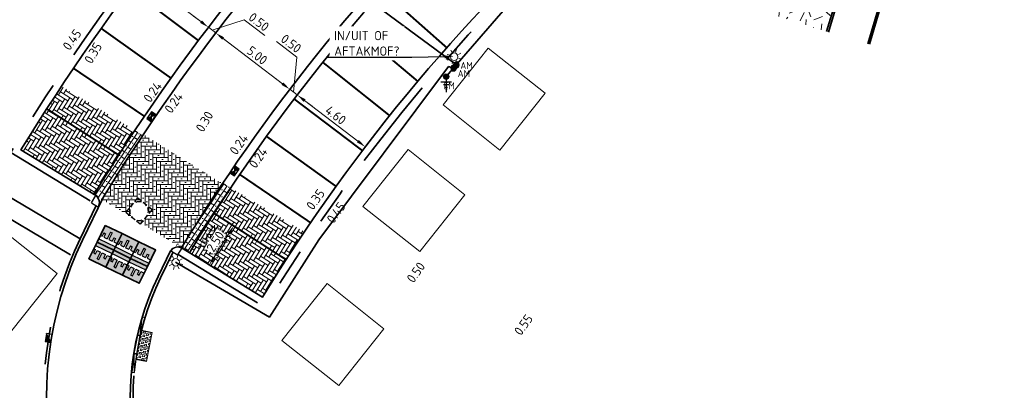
# Model space of a CAD drawing. Header units: metres. Extents: x 109063 to 109671, y 521086 to 521391.
# Tile 65 of 85: x 109265 to 109318, y 521299 to 521319. Entities that reach past the tile are written whole.
import ezdxf
from ezdxf import colors
from ezdxf.entities.mleader import LeaderData, LeaderLine
from ezdxf.enums import TextEntityAlignment as Align
from ezdxf.lldxf.tags import DXFTag
from ezdxf.math import Vec2, Vec3

# ---------------------------------------------------------------- set-up
doc = ezdxf.new("R2010")
doc.units = ezdxf.units.M
doc.header["$PDMODE"] = 2
for name, pattern in [('NLCS-HIDDEN', [4, 2, -2]), ('VH-OPSLUITBAND-SO', [10, 4, -2, 2, -2]), ('VH-TROTTOIRBAND-SO', [15, 5, -2, 2, -2, 2, -2]), ('XX-HIDDEN', [4, 2, -2])]:
    doc.linetypes.add(name, pattern=pattern)
for name, color, linetype, lineweight, true_color in [('N-WE-GR-BOOMVAK-G', 7, 'Continuous', 18, 0xcc6600), ('N-WE-OV-KABEL_AANSLUITKABEL-G', 3, 'OV-KABEL-SO', 35, 0x00ff00), ('N-WE-VH-KANTOPSLUITING_TROTTOIRBAND_400-G', 6, 'VH-TROTTOIRBAND-SO', 35, 0xff00ff), ('N-WE-VH-VERHARDING_STRAATBAKSTEEN-A', 7, 'Continuous', 18, 0xa50029)]:
    doc.layers.add(name, color=color, linetype=linetype, lineweight=lineweight, true_color=true_color)
for name, color, linetype, lineweight in [('N-WE-GR-GRAS-A-200', 62, 'Continuous', 18), ('N-WE-KL-ET_LS_OV_LICHTMAST-S', 190, 'Continuous', 25), ('N-WE-OV-AARDING-S-200', 7, 'Continuous', 25), ('N-WE-OV-HULPSTUK_MOF-S-200', 190, 'Continuous', 25), ('N-WE-OV-KABEL_GROEP4-G', 210, 'OV-KABEL-SO', 35), ('N-WE-RI-HWA_KOLK-S-200', 150, 'Continuous', 25), ('N-WE-RI-HWA_KOLK_TROTTOIRKOLK-S-200', 150, 'Continuous', 25), ('N-WE-RI-PUT-S-250', 7, 'Continuous', 25), ('N-WE-VH-DREMPEL_PREFAB_ELEMENT-S', 30, 'Continuous', 25), ('N-WE-VH-DREMPEL_PREFAB_ELEMENT_1000-S', 30, 'Continuous', 25), ('N-WE-VH-GRASBETONTEGELS-A-200', 253, 'Continuous', 18), ('N-WE-VH-KANTOPSLUITING_OPSLUITBAND_100X200-G', 150, 'VH-OPSLUITBAND-SO', 35), ('N-WE-VH-KANTOPSLUITING_TROTTOIRBAND_130 150_160_HOEKBLOK-S', 210, 'Continuous', 25), ('N-WE-VH-KANTOPSLUITING_TROTTOIRBAND_130X150-G', 210, 'VH-TROTTOIRBAND-SO', 35), ('N-WE-VH-KANTOPSLUITING_TROTTOIRBAND_VB_130 150X250_PARKEERBAND-S', 210, 'Continuous', 25), ('N-WE-VH-KANTVERHARDING_VOETPAD_WANDELPAD-G', 2, 'Continuous', 35), ('N-WE-VH-KANTVERHARDING_WEG-G', 4, 'Continuous', 35), ('N-WE-VH-MATERIAALGRENS-G', 7, 'XX-HIDDEN', 35), ('N-WE-VH-VERHARDING-G', 7, 'Continuous', 35), ('N-WE-VH-VERHARDING_STRAATBAKSTENEN_DIKFORMAAT_ZWART-A-200', 7, 'Continuous', 18), ('N-WE-VW-MARKERING_PARKEERVAK-G', 7, 'NLCS-HIDDEN', 35), ('X-XX-AL-M', 7, 'Continuous', 18), ('X-XX-AL-PEILMAAT-T25', 7, 'Continuous', 25), ('X-XX-AL-T25', 7, 'Continuous', 25)]:
    doc.layers.add(name, color=color, linetype=linetype, lineweight=lineweight)
doc.layers.get('0').freeze()
doc.styles.add('NLCS-ISO', font='NLCS-ISO.ttf')
doc.styles.add('NLCS-ISO-M200-T25', font='NLCS-ISO.ttf', dxfattribs={"height": 0.5})
doc.styles.get("Standard").update_dxf_attribs({"font": 'isocpeur.ttf'})
tags = doc.linetypes.add('OV-KABEL-SO', pattern='A,4,-1,[103,NLCS.SHX,S=0.75,R=0,X=0,Y=0],-1,4,-1.5,["0V",Standard,S=1,R=0,X=0,Y=-0.5],-3', length=14.5).pattern_tags.tags
tags[18] = DXFTag(74, 10)
doc.dimstyles.new('NLCS-M200-T25-PIJL_L2_H2', dxfattribs={"dimscale": 0.2, "dimtxt": 2.5, "dimasz": 2.5, "dimexe": 2, "dimexo": 2, "dimgap": 0.7, "dimtad": 1, "dimzin": 0, "dimdsep": 46, "dimtxsty": 'NLCS-ISO-M200-T25', "dimcen": 0, "dimdle": 2, "dimclrd": 256, "dimclre": 256, "dimclrt": 256, "dimazin": 0, "dimtfac": 1, "dimtdec": 3, "dimtofl": 0, "dimtmove": 0, "dimatfit": 3, "dimfxl": 2, "dimfxlon": 1, "dimtfillclr": 256, "dimtolj": 1, "dimtzin": 0, "dimlwd": -1, "dimlwe": -1, "dimarcsym": 0})
pattern_1 = [(56, (0, 0), (-0.17161077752, 0.11575293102), []), (146, (0.34726, 0.51483), (-0.34725879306, -0.51483233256), [0.207, -0.207]), (146, (0.002, 0.3732), (-0.34725879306, -0.51483233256), [0.207, -0.207]), (56, (0.08782, 0.3153), (-0.25741616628, 0.17362939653), [0, -0.3105, 0, 0, 0]), (56, (-0.0838, 0.43105), (-0.25741616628, 0.17362939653), [0, -0.3105, 0, 0, 0])]
pattern_2 = [(328, (0, 0), (0.27559347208, 0.063625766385), [0.8, -0.4]), (238, (0.31795, 0.50883), (0.27559347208, 0.063625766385), [0.8, -0.4])]

# ---------------------------------------------------------------- blocks, each defined once
blk = doc.blocks.new('*D154')
at = {"layer": 'Defpoints', "color": 0, "transparency": 16777216}
for p in [(109271.173, 521321.468), (109274.832, 521318.68), (109274.832, 521318.68)]:
    blk.add_point(p, dxfattribs=at)
at = {"layer": 'X-XX-AL-M', "transparency": 16777216}
for p, q in [((109271.173, 521321.468), (109271.416, 521321.786)), ((109271.571, 521321.165), (109274.435, 521318.983)), ((109274.832, 521318.68), (109275.075, 521318.998))]:
    blk.add_line(p, q, dxfattribs=at)
for points in [[(109271.622, 521321.231), (109271.521, 521321.099), (109271.173, 521321.468)], [(109274.485, 521319.049), (109274.384, 521318.917), (109274.832, 521318.68)]]:
    blk.add_solid(points, dxfattribs=at)
at = {"layer": 'X-XX-AL-M', "transparency": 16777216, "insert": (109273.239, 521320.384), "char_height": 0.5, "attachment_point": 5, "rotation": 322.6932, "style": 'NLCS-ISO-M200-T25', "bg_fill": 3, "box_fill_scale": 1.1, "bg_fill_color": 256, "bg_fill_true_color": 13158600, "bg_fill_transparency": 0}
blk.add_mtext('\\A1;4.60', dxfattribs=at)
blk = doc.blocks.new('*D155')
at = {"layer": 'Defpoints', "color": 0, "transparency": 16777216}
for p in [(109274.832, 521318.68), (109275.23, 521318.377), (109275.23, 521318.377)]:
    blk.add_point(p, dxfattribs=at)
at = {"layer": 'X-XX-AL-M', "transparency": 16777216}
for p, q in [((109274.435, 521318.983), (109274.037, 521319.286)), ((109274.832, 521318.68), (109275.075, 521318.998)), ((109275.031, 521318.529), (109276.762, 521319.075)), ((109275.23, 521318.377), (109275.472, 521318.695)), ((109276.762, 521319.075), (109277.86, 521318.238)), ((109274.832, 521318.68), (109275.23, 521318.377)), ((109275.628, 521318.074), (109276.025, 521317.771))]:
    blk.add_line(p, q, dxfattribs=at)
for points in [[(109274.485, 521319.049), (109274.384, 521318.917), (109274.832, 521318.68)], [(109275.678, 521318.14), (109275.577, 521318.008), (109275.23, 521318.377)]]:
    blk.add_solid(points, dxfattribs=at)
at = {"layer": 'X-XX-AL-M', "transparency": 16777216, "insert": (109277.547, 521318.967), "char_height": 0.5, "attachment_point": 5, "rotation": 322.6932, "style": 'NLCS-ISO-M200-T25', "bg_fill": 3, "box_fill_scale": 1.1, "bg_fill_color": 256, "bg_fill_true_color": 13158600, "bg_fill_transparency": 0}
blk.add_mtext('\\A1;0.50', dxfattribs=at)
blk = doc.blocks.new('*D156')
at = {"layer": 'Defpoints', "color": 0, "transparency": 16777216}
for p in [(109275.23, 521318.377), (109279.207, 521315.347), (109279.207, 521315.347)]:
    blk.add_point(p, dxfattribs=at)
at = {"layer": 'X-XX-AL-M', "transparency": 16777216}
for p, q in [((109275.23, 521318.377), (109275.472, 521318.695)), ((109275.628, 521318.074), (109278.809, 521315.65)), ((109279.207, 521315.347), (109279.449, 521315.665))]:
    blk.add_line(p, q, dxfattribs=at)
for points in [[(109275.678, 521318.14), (109275.577, 521318.008), (109275.23, 521318.377)], [(109278.86, 521315.716), (109278.759, 521315.583), (109279.207, 521315.347)]]:
    blk.add_solid(points, dxfattribs=at)
at = {"layer": 'X-XX-AL-M', "transparency": 16777216, "insert": (109277.455, 521317.172), "char_height": 0.5, "attachment_point": 5, "rotation": 322.6932, "style": 'NLCS-ISO-M200-T25', "bg_fill": 3, "box_fill_scale": 1.1, "bg_fill_color": 256, "bg_fill_true_color": 13158600, "bg_fill_transparency": 0}
blk.add_mtext('\\A1;5.00', dxfattribs=at)
blk = doc.blocks.new('*D157')
at = {"layer": 'Defpoints', "color": 0, "transparency": 16777216}
for p in [(109279.207, 521315.347), (109279.605, 521315.044), (109279.605, 521315.044)]:
    blk.add_point(p, dxfattribs=at)
at = {"layer": 'X-XX-AL-M', "transparency": 16777216}
for p, q in [((109279.588, 521317.079), (109278.491, 521317.915)), ((109279.406, 521315.195), (109279.588, 521317.079)), ((109278.809, 521315.65), (109278.412, 521315.953)), ((109279.207, 521315.347), (109278.965, 521315.029)), ((109279.207, 521315.347), (109279.605, 521315.044)), ((109279.605, 521315.044), (109279.362, 521314.725)), ((109280.002, 521314.741), (109280.4, 521314.438))]:
    blk.add_line(p, q, dxfattribs=at)
for points in [[(109278.86, 521315.716), (109278.759, 521315.583), (109279.207, 521315.347)], [(109280.053, 521314.807), (109279.952, 521314.674), (109279.605, 521315.044)]]:
    blk.add_solid(points, dxfattribs=at)
at = {"layer": 'X-XX-AL-M', "transparency": 16777216, "insert": (109279.276, 521317.807), "char_height": 0.5, "attachment_point": 5, "rotation": 322.6932, "style": 'NLCS-ISO-M200-T25', "bg_fill": 3, "box_fill_scale": 1.1, "bg_fill_color": 256, "bg_fill_true_color": 13158600, "bg_fill_transparency": 0}
blk.add_mtext('\\A1;0.50', dxfattribs=at)
blk = doc.blocks.new('*D158')
at = {"layer": 'Defpoints', "color": 0, "transparency": 16777216}
for p in [(109279.605, 521315.044), (109283.263, 521312.256), (109283.263, 521312.256)]:
    blk.add_point(p, dxfattribs=at)
at = {"layer": 'X-XX-AL-M', "transparency": 16777216}
for p, q in [((109279.605, 521315.044), (109279.847, 521315.362)), ((109280.002, 521314.741), (109282.866, 521312.559)), ((109283.263, 521312.256), (109283.506, 521312.574))]:
    blk.add_line(p, q, dxfattribs=at)
for points in [[(109280.053, 521314.807), (109279.952, 521314.674), (109279.605, 521315.044)], [(109282.916, 521312.625), (109282.815, 521312.492), (109283.263, 521312.256)]]:
    blk.add_solid(points, dxfattribs=at)
at = {"layer": 'X-XX-AL-M', "transparency": 16777216, "insert": (109281.67, 521313.96), "char_height": 0.5, "attachment_point": 5, "rotation": 322.6933, "style": 'NLCS-ISO-M200-T25', "bg_fill": 3, "box_fill_scale": 1.1, "bg_fill_color": 256, "bg_fill_true_color": 13158600, "bg_fill_transparency": 0}
blk.add_mtext('\\A1;4.60', dxfattribs=at)
blk = doc.blocks.new('*D159')
at = {"layer": 'Defpoints', "color": 0, "transparency": 16777216}
for p in [(109275.141, 521308.685), (109276.202, 521308.019), (109273.812, 521306.568)]:
    blk.add_point(p, dxfattribs=at)
at = {"layer": 'X-XX-AL-M', "transparency": 16777216}
for p, q in [((109275.863, 521308.232), (109276.541, 521307.807)), ((109275.139, 521306.325), (109275.936, 521307.596)), ((109274.534, 521306.115), (109275.212, 521305.689))]:
    blk.add_line(p, q, dxfattribs=at)
for points in [[(109275.866, 521307.64), (109276.007, 521307.552), (109276.202, 521308.019)], [(109275.068, 521306.37), (109275.209, 521306.281), (109274.873, 521305.902)]]:
    blk.add_solid(points, dxfattribs=at)
at = {"layer": 'X-XX-AL-M', "transparency": 16777216, "insert": (109275.207, 521307.168), "char_height": 0.5, "attachment_point": 5, "rotation": 57.8877, "style": 'NLCS-ISO-M200-T25', "bg_fill": 3, "box_fill_scale": 1.1, "bg_fill_color": 256, "bg_fill_true_color": 13158600, "bg_fill_transparency": 0}
blk.add_mtext('\\A1;2.50', dxfattribs=at)
blk = doc.blocks.new('SRI-KOLK_TROTTOIR-SO')
blk.add_hatch(color=256).paths.add_polyline_path([(1.125, 1.5), (-1.125, 1.5), (-1.125, 0)])
blk.add_line((-1.125, 0), (1.125, 1.5))
at = {"flags": 128}
blk.add_lwpolyline([(-1.125, 0), (1.125, 0), (1.125, 1.5), (-1.125, 1.5)], close=True, dxfattribs=at)
blk = doc.blocks.new('SKL-ET_OV_LICHTMAST-SO')
at = {"color": 0, "linetype": 'ByBlock', "lineweight": 18}
for points in [[(-1.25, 0), (-2, 0)], [(-1.41, 1.41), (-0.88, 0.88)], [(0, 2), (0, 1.25)], [(0.88, 0.88), (1.41, 1.41)], [(2, 0), (1.25, 0)], [(-1.41, -1.41), (-0.88, -0.88)], [(0, -1.25), (0, -2)], [(0.88, -0.88), (1.41, -1.41)]]:
    blk.add_lwpolyline(points, dxfattribs=at)
blk.add_circle((0, 0), 1, dxfattribs=at)
blk = doc.blocks.new('N-SVH-VB_150X170')
at = {"layer": 'N-WE-VH-KANTOPSLUITING_TROTTOIRBAND_VB_130 150X250_PARKEERBAND-S'}
blk.add_lwpolyline([(0.5, 0.15), (-0.5, 0.15), (-0.5, 0), (0.5, 0)], close=True, dxfattribs=at)
blk = doc.blocks.new('*U362')
at = {"layer": 'N-WE-VH-GRASBETONTEGELS-A-200', "true_color": 0x66cc00}
h = blk.add_hatch(dxfattribs=at)
h.set_pattern_fill('BOX', color=72, scale=0.015)
h.paths.add_polyline_path([(-0.9, -0.15), (-1.3, -0.15), (-1.3, -0.75), (-0.9, -0.75)])
h = blk.add_hatch(dxfattribs=at)
h.set_pattern_fill('BOX', color=72, scale=0.015)
h.paths.add_polyline_path([(-0.5, -0.15), (-0.9, -0.15), (-0.9, -0.75), (-0.5, -0.75)])
h = blk.add_hatch(dxfattribs=at)
h.set_pattern_fill('BOX', color=72, scale=0.015)
h.paths.add_polyline_path([(-0.1, -0.15), (-0.5, -0.15), (-0.5, -0.75), (-0.1, -0.75)])
h = blk.add_hatch(dxfattribs=at)
h.set_pattern_fill('BOX', color=72, scale=0.015)
h.paths.add_polyline_path([(0.3, -0.15), (-0.1, -0.15), (-0.1, -0.75), (0.3, -0.75)])
at = {"layer": 'N-WE-VH-VERHARDING-G', "lineweight": 18}
blk.add_lwpolyline([(-1.3, -0.75), (0.3, -0.75), (0.3, -0.15), (-1.3, -0.15)], close=True, dxfattribs=at)
at = {"layer": 'N-WE-VH-KANTOPSLUITING_TROTTOIRBAND_VB_130 150X250_PARKEERBAND-S'}
blk.add_blockref('N-SVH-VB_150X170', (-0.5, -0.15), dxfattribs=at)
blk = doc.blocks.new('*U276')
blk.add_lwpolyline([(-1, -0.15), (0, -0.15), (0, 0), (-1, 0)], close=True)
blk.add_lwpolyline([(-1, -0.15), (0, 0)])
blk = doc.blocks.new('SRI-PUT_OPHOOGTEBRENGEN-SO')
for p, q in [((-2, -0.5), (-2, 0.5)), ((-0.5, 2), (0.5, 2)), ((2, -0.5), (2, 0.5)), ((-0.5, -2), (0.5, -2))]:
    blk.add_line(p, q)
for points in [[(-1, 2), (-2, 2), (-2, 1)], [(1, 2), (2, 2), (2, 1)], [(-1, -2), (-2, -2), (-2, -1)], [(1, -2), (2, -2), (2, -1)]]:
    blk.add_lwpolyline(points)
for start, end in [(165.5225, 194.4775), (120, 150), (75.5225, 104.4775), (30, 60), (345.5225, 14.4775), (210, 240), (255.5225, 284.4775), (300, 330)]:
    blk.add_arc((0, 0), 2, start, end)
blk = doc.blocks.new('SRI-KOLK_STRAAT-SO')
h = blk.add_hatch(color=256)
h.dxf.hatch_style = 1
h.paths.add_polyline_path([(-1.125, 1.5), (-1.125, 0), (0, 0.75)])
h.paths.add_polyline_path([(1.125, 1.5), (0, 0.75), (1.125, 0)])
for p, q in [((-1.125, 0), (1.125, 1.5)), ((1.125, 0), (-1.125, 1.5))]:
    blk.add_line(p, q)
blk.add_lwpolyline([(-1.125, 0), (1.125, 0), (1.125, 1.5), (-1.125, 1.5)], close=True)
blk = doc.blocks.new('SVH-TROTTOIRBAND HOEKBLOK_130 150X160_R450_H90UITW_VB-MM')
at = {"linetype": 'Continuous'}
for q in [(450, 450), (0, 0)]:
    blk.add_line((0, 450), q, dxfattribs=at)
for radius in [450, 430]:
    blk.add_arc((0, 450), radius, 270, 0, dxfattribs=at)
blk = doc.blocks.new('N-SVH-DREMPEL_PREFAB_1000X1200')
h = blk.add_hatch(color=254)
h.dxf.hatch_style = 1
h.paths.add_polyline_path([(0, 1), (0, 0.8), (1, 0.8), (1, 1)])
h.paths.add_polyline_path([(0, 0.6), (0, 0), (1, 0), (1, 0.6), (0.9, 0.6), (0.9, 0.4), (0.8, 0.4), (0.8, 0.6), (0.6, 0.6), (0.6, 0.2), (0.5, 0.2), (0.5, 0.6), (0.3, 0.6), (0.3, 0.4), (0.2, 0.4), (0.2, 0.6)])
for p, q in [((1, 1), (0, 1)), ((0, 0), (0, 1)), ((1, 0.8), (0, 0.8)), ((0, 0.2), (0, 0.6)), ((0.2, 0.6), (0, 0.6)), ((0.2, 0.4), (0.2, 0.6)), ((0.3, 0.4), (0.3, 0.6)), ((0.5, 0.6), (0.3, 0.6)), ((0.5, 0.2), (0.5, 0.6)), ((0.6, 0.2), (0.6, 0.6)), ((0.8, 0.6), (0.6, 0.6)), ((0.8, 0.4), (0.8, 0.6)), ((1, 0.6), (0.9, 0.6)), ((0.9, 0.4), (0.9, 0.6)), ((1, 0), (1, 1)), ((1, 0), (0, 0)), ((0.3, 0.4), (0.2, 0.4)), ((0.6, 0.2), (0.5, 0.2)), ((0.9, 0.4), (0.8, 0.4))]:
    blk.add_line(p, q)
blk = doc.blocks.new('*U472')
at = {"layer": 'N-WE-VH-MATERIAALGRENS-G'}
blk.add_lwpolyline([(0, -1), (1, -1), (1, 0), (0, 0)], close=True, dxfattribs=at)
at = {"layer": 'N-WE-VH-DREMPEL_PREFAB_ELEMENT-S'}
blk.add_blockref('N-SVH-DREMPEL_PREFAB_1000X1200', (0, -1), dxfattribs=at)
blk = doc.blocks.new('*U473')
at = {"layer": 'N-WE-VH-MATERIAALGRENS-G'}
blk.add_lwpolyline([(0, 1), (1, 1), (1, 0), (0, 0)], close=True, dxfattribs=at)
at = {"layer": 'N-WE-VH-DREMPEL_PREFAB_ELEMENT-S', "xscale": -1, "rotation": 180}
blk.add_blockref('N-SVH-DREMPEL_PREFAB_1000X1200', (0, 1), dxfattribs=at)
blk = doc.blocks.new('SOV-HULP_MOF_AFTAKMOF-SO')
h = blk.add_hatch(color=256)
h.dxf.hatch_style = 1
edge = h.paths.add_edge_path()
edge.add_arc((0, 0), 1, 180, 360)
edge.add_arc((0, 0), 1, 0, 180)
at = {"flags": 128}
blk.add_lwpolyline([(-1, 0, 1), (1, 0, 1)], format="xyb", close=True, dxfattribs=at)
at = {"style": 'NLCS-ISO'}
blk.add_attdef('AM', text='', height=2.5, dxfattribs=at).set_placement((0, 3), align=Align.MIDDLE)
at = {"style": 'NLCS-ISO', "flags": 1}
for tag, p in [('OMSCHRIJVING_LEGENDA', (0, -8.43)), ('LOCATIE', (0, -12.22)), ('MASTNUMMER', (0, -16)), ('VAN', (0, -19.78)), ('NAAR', (0, -23.57)), ('AFTAKKING', (0, -27.35)), ('VOEDINGSPUNT', (0, -31.14)), ('GROEPSNUMMER', (0, -34.92)), ('POSITIE_X', (0, -38.71)), ('POSITIE_Y', (0, -42.49)), ('OVERIGE_OPMERKING(EN)_2', (0, -50.06))]:
    blk.add_attdef(tag, p, '', height=1.8, dxfattribs=at)
at = {"style": 'NLCS-ISO'}
blk.add_attdef('OVERIGE_OPMERKING(EN)_1', (0, -46.28), '', height=1.8, dxfattribs=at)
blk = doc.blocks.new('SOV-HULP_MOF_EINDMOF-SO')
h = blk.add_hatch(color=256)
h.dxf.hatch_style = 1
edge = h.paths.add_edge_path()
edge.add_arc((0, 0), 1, 180, 360)
edge.add_arc((0, 0), 1, 0, 180)
at = {"style": 'NLCS-ISO'}
blk.add_attdef('SOORT_MOF', text='', height=2.5, dxfattribs=at).set_placement((0, 3), align=Align.MIDDLE)
at = {"style": 'NLCS-ISO', "flags": 1}
for tag, p in [('OMSCHRIJVING_LEGENDA', (0, -8.43)), ('LOCATIE', (0, -12.22)), ('MASTNUMMER', (0, -16)), ('VAN', (0, -19.78)), ('NAAR', (0, -23.57)), ('AFTAKKING', (0, -27.35)), ('VOEDINGSPUNT', (0, -31.14)), ('GROEPSNUMMER', (0, -34.92)), ('POSITIE_X', (0, -38.71)), ('POSITIE_Y', (0, -42.49)), ('OVERIGE_OPMERKING(EN)_2', (0, -50.06))]:
    blk.add_attdef(tag, p, '', height=1.8, dxfattribs=at)
at = {"style": 'NLCS-ISO'}
blk.add_attdef('OVERIGE_OPMERKING(EN)_1', (0, -46.28), '', height=1.8, dxfattribs=at)
blk = doc.blocks.new('SOV-AARDING-SO')
for p, q in [((-0.92, 0.15), (-0.15, 0.92)), ((-0.88, -0.34), (0.34, 0.88)), ((-0.66, -0.66), (0.66, 0.66)), ((-0.34, -0.88), (0.88, 0.34)), ((-1.88, -1.88), (1.87, -1.88)), ((-0.94, -2.81), (0.94, -2.81)), ((0, -0.94), (0, -5.62)), ((0.15, -0.92), (0.92, -0.15)), ((-0.47, -3.75), (0.47, -3.75))]:
    blk.add_line(p, q)
blk.add_circle((0, 0), 0.938)

msp = doc.modelspace()

# ---------------------------------------------------------------- hatches: boundary and pattern name
at = {"layer": 'N-WE-GR-GRAS-A-200', "transparency": 33554687}
h = msp.add_hatch(dxfattribs=at)
h.set_pattern_fill('AGR-GRAS_02', color=256, scale=0.2, angle=20.835, pattern_type=2)
h.set_pattern_definition([(20.83497584, (0, 0), (1.15786235, 2.580572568), [0.5, -1.5]), (20.83497584, (0.6013, 1.5128), (1.15786235, 2.580572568), [0.5, -1.5]), (110.83497584, (-0.062, 0.7254), (-2.580572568, 1.15786235), [0.5, -1.5]), (110.83497584, (0.4367, 1.6641), (-2.580572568, 1.15786235), [0.5, -1.5]), (65.83497584, (-0.1241, 1.4507), (-0.711355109, 1.869217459), [0.5, -2.328427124]), (155.83497584, (1.028, 0.3912), (-1.869217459, -0.711355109), [0.5, -2.328427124]), (47.40002704, (0.2539, 0.7386), (1.8692174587, 0.7113551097), [0.5, -3.972135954]), (47.40002704, (0.7394, 1.9933), (1.8692174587, 0.7113551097), [0.5, -3.972135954]), (84.26992466, (1.30845, 0.49795), (-0.7113551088, 1.869217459), [0.5, -3.972135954]), (84.26992466, (0.1472, 1.019), (-0.7113551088, 1.869217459), [0.5, -3.972135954]), (84.26992466, (0.9793, 0.8007), (-0.7113551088, 1.869217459), [0.5, -3.972135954]), (137.40002704, (-0.39125, 1.0281), (-0.7113551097, 1.8692174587), [0.5, -3.972135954]), (174.26992466, (0.2671, 0.42265), (-1.869217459, -0.7113551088), [0.5, -3.972135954])])
edge = h.paths.add_edge_path()
edge.add_arc((109300.051, 521319.794), 3.08, 47.5122, 80.838)
edge.add_line((109300.542, 521322.835), (109301.736, 521320.465))
edge.add_line((109301.736, 521320.465), (109308.043, 521318.45))
edge.add_line((109308.043, 521318.45), (109308.789, 521320.964))
edge.add_line((109308.789, 521320.964), (109306.055, 521324.061))
edge.add_line((109306.055, 521324.061), (109302.05, 521324.944))
edge.add_arc((109303.643, 521332.171), 7.4, 221.8355, 257.5695, ccw=False)
edge.add_line((109298.129, 521327.235), (109294.854, 521331.339))
edge.add_line((109294.854, 521331.339), (109294.593, 521330.86))
edge.add_line((109294.593, 521330.86), (109299.052, 521325.79))
edge.add_line((109299.052, 521325.79), (109300.018, 521323.874))
edge.add_arc((109300.051, 521319.794), 4.08, 46.9866, 90.4667, ccw=False)
edge.add_arc((109303.746, 521323.623), 1.244, 222.8661, 247.7018)
edge.add_line((109303.274, 521322.473), (109308.567, 521320.902))
edge.add_line((109308.567, 521320.902), (109308.299, 521319.938))
edge.add_line((109308.299, 521319.938), (109302.949, 521321.526))
edge.add_arc((109303.746, 521323.623), 2.244, 223.9815, 249.1762, ccw=False)
at = {"layer": 'N-WE-VH-VERHARDING_STRAATBAKSTEEN-A'}
h = msp.add_hatch(dxfattribs=at)
h.set_pattern_fill('AVH-SBS_DIKFORMAAT_HALFST-SO', color=256, scale=0.3, angle=56, pattern_type=2)
h.set_pattern_definition(pattern_1)
h.paths.add_polyline_path([(109268.69, 521309.693), (109269.117, 521309.433, -0.009753), (109271.318, 521312.887), (109270.889, 521313.144, 0.009698)])
h = msp.add_hatch(dxfattribs=at)
h.set_pattern_fill('AVH-SBS_DIKFORMAAT_KEPER', color=256, scale=3, angle=90, pattern_type=2)
h.set_pattern_definition([(90, (109286.12591, 521173.81804), (-0.207, 0.207), [0.828, -0.414]), (0, (109285.50491, 521173.81804), (-0.207, 0.207), [0.828, -0.414]), (90, (109286.02241, 521174.33554), (-0.207, 0.207), [0, -1.242]), (90, (109285.81541, 521173.92154), (-0.207, 0.207), [0, -1.242])])
h.paths.add_polyline_path([(109275.309, 521306.248), (109276.08, 521307.476), (109275.063, 521308.114), (109274.292, 521306.886)])
edge = h.paths.add_edge_path()
edge.add_arc((109333.54, 521271.164), 74.916, 146.12046, 149.28873)
edge.add_line((109269.131, 521309.424), (109273.385, 521306.828))
edge.add_arc((109358.747, 521254.738), 100, 146.26747, 148.60752, ccw=False)
edge.add_line((109275.583, 521310.27), (109271.344, 521312.925))
edge = h.paths.add_edge_path(flags=16)
edge.add_arc((109271.109, 521308.804), 0.5, 0, 180)
edge.add_arc((109271.109, 521308.804), 0.5, 180, 360)
h = msp.add_hatch(dxfattribs=at)
h.set_pattern_fill('AVH-SBS_DIKFORMAAT_HALFST-SO', color=256, scale=0.3, angle=56, pattern_type=2)
h.set_pattern_definition(pattern_1)
h.paths.add_polyline_path([(109276.039, 521310.052), (109275.61, 521310.31, 0.010331), (109273.385, 521306.828), (109273.812, 521306.568, -0.010392)])
h.paths.add_polyline_path([(109275.309, 521306.248), (109276.08, 521307.476), (109275.063, 521308.114), (109274.292, 521306.886)], flags=9)
at = {"layer": 'N-WE-VH-VERHARDING_STRAATBAKSTENEN_DIKFORMAAT_ZWART-A-200'}
h = msp.add_hatch(dxfattribs=at)
h.set_pattern_fill('AVH-SBS_LINGEFORMAAT_ELLEBOOG-SO', color=256, scale=2.5, angle=328, pattern_type=2)
h.set_pattern_definition(pattern_2)
h.paths.add_polyline_path([(109270.018, 521311.812, -0.003773), (109270.889, 521313.144), (109266.941, 521315.514, 0.003292), (109266.149, 521314.3)])
h = msp.add_hatch(dxfattribs=at)
h.set_pattern_fill('AVH-SBS_LINGEFORMAAT_ELLEBOOG-SO', color=256, scale=2.5, angle=328, pattern_type=2)
h.set_pattern_definition(pattern_2)
h.paths.add_polyline_path([(109270.018, 521311.812), (109266.149, 521314.3, 0.005924), (109264.764, 521312.089), (109268.69, 521309.693, -0.005924)])
h = msp.add_hatch(dxfattribs=at)
h.set_pattern_fill('AVH-SBS_LINGEFORMAAT_ELLEBOOG-SO', color=256, scale=2.5, angle=328, pattern_type=2)
h.set_pattern_definition(pattern_2)
h.paths.add_polyline_path([(109279.006, 521306.191, -0.004702), (109279.988, 521307.682), (109276.039, 521310.052, 0.00411), (109275.141, 521308.685)])
h.paths.add_polyline_path([(109275.309, 521306.248), (109276.08, 521307.476), (109275.063, 521308.114), (109274.292, 521306.886)], flags=9)
h = msp.add_hatch(dxfattribs=at)
h.set_pattern_fill('AVH-SBS_LINGEFORMAAT_ELLEBOOG-SO', color=256, scale=2.5, angle=328, pattern_type=2)
h.set_pattern_definition(pattern_2)
h.paths.add_polyline_path([(109275.141, 521308.685, 0.006281), (109273.812, 521306.568), (109277.739, 521304.172, -0.006281), (109279.006, 521306.191)])
h.paths.add_polyline_path([(109275.309, 521306.248), (109276.08, 521307.476), (109275.063, 521308.114), (109274.292, 521306.886)], flags=24)

# ---------------------------------------------------------------- linework, layer by layer
at = {"layer": 'N-WE-GR-BOOMVAK-G'}
for points in [[(109289.864, 521317.564), (109292.915, 521315.135), (109290.487, 521312.084), (109287.435, 521314.513)], [(109263.659, 521307.873), (109266.71, 521305.444), (109264.282, 521302.392), (109261.23, 521304.821)], [(109281.214, 521304.907), (109284.265, 521302.478), (109281.837, 521299.427), (109278.785, 521301.855)]]:
    msp.add_lwpolyline(points, close=True, dxfattribs=at)
at = {"layer": 'N-WE-OV-KABEL_GROEP4-G', "flags": 128}
msp.add_lwpolyline([(109330.675, 521257.834), (109330.305, 521259.482), (109327.144, 521258.771), (109316.678, 521260.131), (109324.353, 521285.628), (109319.926, 521286.989), (109321.477, 521292.035), (109322.456, 521295.535), (109323.108, 521298.572), (109323.781, 521302.939), (109324.186, 521308.047), (109324.169, 521313.48), (109323.879, 521317.34), (109323.848, 521323.926), (109320.828, 521334.018), (109318.309, 521339.87), (109307.691, 521333.675), (109296.811, 521325.497), (109290.904, 521319.833), (109287.608, 521316.03)], dxfattribs=at)
at = {"layer": 'N-WE-VH-KANTOPSLUITING_OPSLUITBAND_100X200-G', "flags": 128}
for points in [[(109308.043, 521318.45), (109308.904, 521321.349, 0.435326), (109307.491, 521323.745), (109302.258, 521324.898, -0.172354), (109297.715, 521327.736), (109294.854, 521331.339)], [(109310.344, 521317.767), (109311.333, 521321.099, -0.393411), (109313.681, 521322.483), (109316.282, 521321.909, 0.101265), (109319.49, 521321.861), (109324.464, 521322.801), (109329.623, 521323.775)]]:
    msp.add_lwpolyline(points, format="xyb", dxfattribs=at)
at = {"layer": 'N-WE-VH-KANTOPSLUITING_TROTTOIRBAND_130X150-G', "flags": 128}
msp.add_lwpolyline([(109268.806, 521309.096), (109267.943, 521307.309, 0.146146), (109266.153, 521296.206, 0.181918), (109272.671, 521283.995), (109275.455, 521281.551, -0.440431), (109275.541, 521277.346), (109274.5, 521276.354, -0.062083), (109268.567, 521271.959)], format="xyb", dxfattribs=at)
msp.add_lwpolyline([(109273.113, 521306.976), (109273.111, 521306.971)], dxfattribs=at)
at = {"layer": 'N-WE-VH-KANTOPSLUITING_TROTTOIRBAND_400-G'}
msp.add_lwpolyline([(109314.994, 521350.958), (109312.66, 521355.436, 0.009631), (109304.087, 521350.772, 0.127958), (109264.215, 521311.956), (109268.572, 521309.297)], format="xyb", dxfattribs=at)
at = {"layer": 'N-WE-VH-KANTOPSLUITING_TROTTOIRBAND_400-G', "flags": 128}
msp.add_lwpolyline([(109273.204, 521306.47), (109277.873, 521303.621, -0.077649), (109296.638, 521325.961), (109293.302, 521329.754)], format="xyb", dxfattribs=at)
at = {"layer": 'N-WE-VH-KANTOPSLUITING_TROTTOIRBAND_400-G'}
msp.add_lwpolyline([(109268.937, 521309.074), (109268.956, 521309.062)], dxfattribs=at)
at = {"layer": 'N-WE-VH-KANTVERHARDING_VOETPAD_WANDELPAD-G', "flags": 128}
for points in [[(109267.943, 521307.309), (109262.917, 521310.287, 0.132994), (109242.769, 521315.875, 0.559625), (109228.362, 521292.716), (109236.901, 521275.649, 0.251029), (109244.967, 521269.099, -0.176402), (109253.277, 521264.126, -0.176402)], [(109267.433, 521306.449), (109262.407, 521309.427, 0.132994), (109242.762, 521314.875, 0.559625), (109229.256, 521293.164), (109237.811, 521276.066, 0.251899), (109245.156, 521270.081, -0.179801), (109254.178, 521264.6)]]:
    msp.add_lwpolyline(points, format="xyb", dxfattribs=at)
at = {"layer": 'N-WE-VH-KANTVERHARDING_WEG-G'}
msp.add_line((109269.204, 521309.574), (109268.078, 521307.244), dxfattribs=at)
for points in [[(109314.644, 521350.765), (109312.49, 521354.896, 0.009236), (109304.285, 521350.425, 0.127038), (109264.764, 521312.089), (109268.781, 521309.638)], [(109268.69, 521309.693, -0.127038), (109306.56, 521346.427, -0.009236), (109314.616, 521350.817, -0.009236)]]:
    msp.add_lwpolyline(points, format="xyb", dxfattribs=at)
at = {"layer": 'N-WE-VH-KANTVERHARDING_WEG-G', "flags": 128}
for points in [[(109308.139, 521318.421), (109308.999, 521321.32, 0.435326), (109307.513, 521323.842), (109302.314, 521324.988, -0.172354), (109297.771, 521327.826), (109294.932, 521331.401)], [(109273.385, 521306.828), (109277.739, 521304.172, -0.07552), (109296.073, 521325.998), (109293.002, 521329.49)], [(109273.812, 521306.568, -0.07552), (109293.035, 521329.452, -0.07552)], [(109310.248, 521317.795), (109311.237, 521321.127, -0.393411), (109313.702, 521322.58), (109316.284, 521322.011, 0.101265), (109319.491, 521321.963), (109324.446, 521322.899), (109329.605, 521323.874)]]:
    msp.add_lwpolyline(points, format="xyb", dxfattribs=at)
at = {"layer": 'N-WE-VH-KANTVERHARDING_WEG-G'}
for centre, radius, start, end in [((109358.747, 521254.738), 105, 119.64768, 148.51686), ((109358.747, 521254.738), 100, 119.64768, 148.60752), ((109285.636, 521298.761), 19.5, 154.2136, 228.714)]:
    msp.add_arc(centre, radius, start, end, dxfattribs=at)
at = {"layer": 'N-WE-VW-MARKERING_PARKEERVAK-G', "ltscale": 0.5, "const_width": 0.1}
for points in [[(109274.296, 521317.97), (109270.614, 521320.727)], [(109287.638, 521317.583), (109284.191, 521320.63)], [(109286.082, 521315.777), (109282.559, 521318.736)], [(109272.821, 521315.951), (109269.075, 521318.62)], [(109284.571, 521313.932), (109280.976, 521316.802)], [(109271.395, 521313.898), (109267.586, 521316.477)], [(109283.107, 521312.05), (109279.441, 521314.828)], [(109270.018, 521311.812), (109266.149, 521314.3)], [(109281.691, 521310.132), (109277.956, 521312.817)], [(109280.324, 521308.178), (109276.523, 521310.769)], [(109279.006, 521306.191), (109275.141, 521308.685)]]:
    msp.add_lwpolyline(points, dxfattribs=at)

# ---------------------------------------------------------------- block references
at = {"layer": 'N-WE-KL-ET_LS_OV_LICHTMAST-S', "xscale": 0.2, "yscale": 0.2, "zscale": 0.2, "rotation": 27.7805159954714}
msp.add_blockref('SKL-ET_OV_LICHTMAST-SO', (109288.038, 521317.1), dxfattribs=at)
at = {"layer": 'N-WE-OV-AARDING-S-200', "xscale": 0.15, "yscale": 0.15, "zscale": 0.2}
msp.add_blockref('SOV-AARDING-SO', (109287.608, 521316.03), dxfattribs=at)
at = {"layer": 'N-WE-OV-HULPSTUK_MOF-S-200'}
ref = msp.add_blockref('SOV-HULP_MOF_AFTAKMOF-SO', (109288.005, 521316.487), dxfattribs=dict(at, xscale=0.15, yscale=0.15, zscale=0.2))
ref.add_attrib('AM', 'AM', dxfattribs={"layer": '0', "height": 0.375, "style": 'NLCS-ISO'}).set_placement((109288.556, 521316.193), align=Align.MIDDLE)
ref = msp.add_blockref('SOV-HULP_MOF_AFTAKMOF-SO', (109288.155, 521316.66), dxfattribs=dict(at, xscale=0.15, yscale=0.15, zscale=0.2))
ref.add_attrib('AM', 'AM', dxfattribs={"layer": '0', "height": 0.375, "style": 'NLCS-ISO'}).set_placement((109288.702, 521316.625), align=Align.MIDDLE)
ref = msp.add_blockref('SOV-HULP_MOF_EINDMOF-SO', (109287.608, 521316.03), dxfattribs=dict(at, xscale=0.15, yscale=0.15, zscale=0.2))
ref.add_attrib('SOORT_MOF', 'EM', dxfattribs={"layer": '0', "height": 0.375, "style": 'NLCS-ISO'}).set_placement((109287.767, 521315.541), align=Align.MIDDLE)
at = {"layer": 'N-WE-RI-HWA_KOLK-S-200', "xscale": 0.2, "yscale": 0.2, "zscale": 0.2}
for p, rotation in [((109271.905, 521313.788), 55.68211165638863), ((109276.106, 521311.045), 235.8246998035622)]:
    msp.add_blockref('SRI-KOLK_STRAAT-SO', p, dxfattribs=dict(at, rotation=rotation))
at = {"layer": 'N-WE-RI-HWA_KOLK_TROTTOIRKOLK-S-200', "xscale": 0.2, "yscale": 0.2, "zscale": 0.2, "rotation": 80.06580533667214}
msp.add_blockref('SRI-KOLK_TROTTOIR-SO', (109266.4, 521301.959), dxfattribs=at)
at = {"layer": 'N-WE-RI-PUT-S-250', "xscale": 0.25, "yscale": 0.25, "zscale": 0.25, "rotation": 49.93794367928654}
msp.add_blockref('SRI-PUT_OPHOOGTEBRENGEN-SO', (109271.109, 521308.804), dxfattribs=at)
at = {"layer": 'N-WE-VH-DREMPEL_PREFAB_ELEMENT_1000-S', "rotation": 154.0273209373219}
for name, p in [('*U472', (109269.757, 521306.697)), ('*U472', (109270.656, 521306.259)), ('*U473', (109269.757, 521306.697)), ('*U472', (109271.555, 521305.821)), ('*U473', (109270.656, 521306.259)), ('*U473', (109271.555, 521305.821))]:
    msp.add_blockref(name, p, dxfattribs=at)
at = {"layer": 'N-WE-VH-KANTOPSLUITING_TROTTOIRBAND_130 150_160_HOEKBLOK-S'}
for p, xscale, yscale, zscale, rotation in [((109268.93, 521309.02), 0.0009999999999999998, 0.0009999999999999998, 0.0009999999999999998, 58.60751819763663), ((109273.416, 521306.809), 0.001, 0.001, 0.001, 148.123898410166)]:
    msp.add_blockref('SVH-TROTTOIRBAND HOEKBLOK_130 150X160_R450_H90UITW_VB-MM', p, dxfattribs=dict(at, xscale=xscale, yscale=yscale, zscale=zscale, rotation=rotation))
at = {"layer": 'N-WE-VH-KANTOPSLUITING_TROTTOIRBAND_VB_130 150X250_PARKEERBAND-S'}
for name, p, rotation in [('*U276', (109271.284, 521303.11), 74.93991684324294), ('*U362', (109271.022, 521302.133), 79.27037710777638), ('*U276', (109270.844, 521301.147), 83.0956857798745)]:
    msp.add_blockref(name, p, dxfattribs=dict(at, rotation=rotation))

# ---------------------------------------------------------------- texts
at = {"layer": 'X-XX-AL-T25', "char_height": 0.5, "attachment_point": 1, "style": 'NLCS-ISO-M200-T25'}
for s, insert, rotation in [('\\pxt1;0.45', (109266.965, 521317.681), 54.4506), ('0.35', (109268.13, 521316.931), 59.2138), ('\\pxt1;0.24', (109271.302, 521314.88), 54.4506), ('\\pxt1;0.24', (109272.432, 521314.299), 54.4506), ('0.30', (109274.12, 521313.256), 59.2138), ('\\pxt1;0.24', (109275.93, 521312.066), 54.4506), ('\\pxt1;0.24', (109276.966, 521311.346), 54.4506), ('0.35', (109280.048, 521309.109), 54.4506), ('\\pxt1;0.45', (109281.147, 521308.385), 54.4506), ('\\pxt1;0.50', (109285.443, 521305.192), 54.4506), ('\\pxt1;0.55', (109291.216, 521302.363), 54.4506)]:
    msp.add_mtext_dynamic_manual_height_columns(s, width=1.41981, gutter_width=2.5, heights=[0], dxfattribs=dict(at, insert=insert, rotation=rotation))

# ---------------------------------------------------------------- next in the draw order: dimensions: what is measured, and where the dimension line sits
at = {"layer": 'X-XX-AL-M'}
for p1, p2, distance, picture, middle in [((109271.173, 521321.468), (109274.832, 521318.68), 0, '*D154', (109273.239, 521320.384)), ((109273.812, 521306.568), (109275.141, 521308.685), -1.253, '*D159', (109275.207, 521307.168))]:
    dim = msp.add_aligned_dim(p1=p1, p2=p2, distance=distance, dimstyle='NLCS-M200-T25-PIJL_L2_H2', override={"dimtfill": 1}, dxfattribs=at)
    dim.commit()
    dim.dimension.update_dxf_attribs({"geometry": picture, "text_midpoint": middle})

# ---------------------------------------------------------------- next in the draw order: linework, layer by layer
at = {"layer": 'N-WE-VH-KANTOPSLUITING_TROTTOIRBAND_130X150-G', "flags": 128}
msp.add_lwpolyline([(109272.924, 521306.585), (109272.265, 521305.221, 0.337025), (109275.838, 521287.602), (109289.325, 521275.759, 0.004682), (109295.55, 521270.396, 0.053123), (109313.064, 521258.525), (109314.539, 521257.739, 0.491668), (109318.606, 521259.697, -0.008576), (109319.127, 521261.969, -0.029925), (109322.796, 521274.73), (109326.729, 521286.261)], format="xyb", dxfattribs=at)
at = {"layer": 'N-WE-VH-KANTVERHARDING_WEG-G', "flags": 128}
msp.add_lwpolyline([(109272.796, 521306.665), (109272.13, 521305.286, 0.337025), (109275.739, 521287.49), (109289.226, 521275.646, 0.004682), (109295.453, 521270.281, 0.053123), (109312.993, 521258.392), (109314.47, 521257.606, 0.491859), (109318.753, 521259.666, -0.008582), (109319.273, 521261.934, -0.029931), (109322.937, 521274.681), (109327.017, 521286.642)], format="xyb", dxfattribs=at)

# ---------------------------------------------------------------- next in the draw order: block references
at = {"layer": 'N-WE-KL-ET_LS_OV_LICHTMAST-S', "xscale": 0.2, "yscale": 0.2, "zscale": 0.2, "rotation": 27.7805159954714}
msp.add_blockref('SKL-ET_OV_LICHTMAST-SO', (109273.074, 521306.051), dxfattribs=at)

# ---------------------------------------------------------------- next in the draw order: dimensions: what is measured, and where the dimension line sits
at = {"layer": 'X-XX-AL-M'}
dim = msp.add_linear_dim(base=(109275.23, 521318.377), p1=(109274.832, 521318.68), p2=(109275.23, 521318.377), angle=322.6932, dimstyle='NLCS-M200-T25-PIJL_L2_H2', override={"dimtmove": 1, "dimtfill": 1}, dxfattribs=at)
dim.commit()
dim.dimension.update_dxf_attribs({"geometry": '*D155', "text_midpoint": (109276.873, 521318.99), "dimtype": 161})

# ---------------------------------------------------------------- next in the draw order: dimensions: what is measured, and where the dimension line sits
dim = msp.add_aligned_dim(p1=(109275.23, 521318.377), p2=(109279.207, 521315.347), distance=0, dimstyle='NLCS-M200-T25-PIJL_L2_H2', override={"dimtfill": 1}, dxfattribs=at)
dim.commit()
dim.dimension.update_dxf_attribs({"geometry": '*D156', "text_midpoint": (109277.455, 521317.172)})

# ---------------------------------------------------------------- next in the draw order: dimensions: what is measured, and where the dimension line sits
dim = msp.add_linear_dim(base=(109279.605, 521315.044), p1=(109279.207, 521315.347), p2=(109279.605, 521315.044), angle=322.6932, dimstyle='NLCS-M200-T25-PIJL_L2_H2', override={"dimtmove": 1, "dimtfill": 1}, dxfattribs=at)
dim.commit()
dim.dimension.update_dxf_attribs({"geometry": '*D157', "text_midpoint": (109279.477, 521317.163), "dimtype": 161})

# ---------------------------------------------------------------- next in the draw order: linework, layer by layer
at = {"layer": 'N-WE-OV-KABEL_AANSLUITKABEL-G', "flags": 128}
msp.add_lwpolyline([(109274.051, 521326.497), (109274.447, 521326.809), (109288.155, 521316.66)], dxfattribs=at)

# ---------------------------------------------------------------- next in the draw order: dimensions: what is measured, and where the dimension line sits
at = {"layer": 'X-XX-AL-M'}
dim = msp.add_aligned_dim(p1=(109279.605, 521315.044), p2=(109283.263, 521312.256), distance=0, dimstyle='NLCS-M200-T25-PIJL_L2_H2', override={"dimtfill": 1}, dxfattribs=at)
dim.commit()
dim.dimension.update_dxf_attribs({"geometry": '*D158', "text_midpoint": (109281.67, 521313.96)})

# ---------------------------------------------------------------- next in the draw order: linework, layer by layer
at = {"layer": 'N-WE-GR-BOOMVAK-G'}
msp.add_lwpolyline([(109285.563, 521312.105), (109288.615, 521309.676), (109286.186, 521306.625), (109283.134, 521309.054)], close=True, dxfattribs=at)
at = {"layer": 'N-WE-OV-KABEL_AANSLUITKABEL-G', "flags": 128}
msp.add_lwpolyline([(109288.005, 521316.487), (109287.734, 521316.572), (109280.765, 521307.255), (109278.113, 521303.109), (109273.074, 521306.051)], dxfattribs=at)

# ---------------------------------------------------------------- next in the draw order: leaders
at = {"layer": 'X-XX-AL-PEILMAAT-T25'}
ml = msp.add_multileader_mtext('Standard', dxfattribs=at)
ml.set_content('IN/UIT OF\\PAFTAKMOF?', color=256, style='NLCS-ISO-M200-T25')
ml.set_leader_properties(color=256, linetype='ByLayer', lineweight=-1)
ml.build(insert=Vec2(0, 0))
ml.multileader.update_dxf_attribs({"text_left_attachment_type": 5, "text_right_attachment_type": 5, "dogleg_length": 0.5, "arrow_head_size": 0.5})
ctx = ml.context
ctx.base_point, ctx.char_height, ctx.arrow_head_size, ctx.landing_gap_size, ctx.plane_origin, ctx.plane_x_axis = Vec3(109281.409, 521317.05), 0.5, 0.5, 0.18, Vec3(109293.778, 521315.769), Vec3(1, 0, 0)
ctx.left_attachment, ctx.right_attachment = 5, 5
notes = []
notes.append((ctx, [(0, (1, 1, 0), (109285.769, 521317.05), (-1, 0, 0), 0.5, [(0, [(109288.015, 521317.104)], 0, [])])]))
ctx.mtext.insert, ctx.mtext.text_direction, ctx.mtext.flow_direction = Vec3(109281.589, 521318.484), Vec3(1, 0, 0), 5
ctx.mtext.has_bg_fill, ctx.mtext.bg_color, ctx.mtext.bg_scale_factor, ctx.mtext.bg_transparency, ctx.mtext.use_window_bg_color = 1, -1027028792, 1.5, 0, 1
for ctx, leaders in notes:
    for number, flags, end, landing, length, lines in leaders:
        leader = LeaderData()
        leader.index, (leader.has_last_leader_line, leader.has_dogleg_vector, leader.attachment_direction) = number, flags
        leader.last_leader_point, leader.dogleg_vector, leader.dogleg_length = Vec3(end), Vec3(landing), length
        for number, points, colour, breaks in lines:
            line = LeaderLine()
            line.index, line.vertices, line.color, line.breaks = number, Vec3.list(points), colors.encode_raw_color(colour), breaks
            leader.lines.append(line)
        ctx.leaders.append(leader)

doc.saveas('drawing.dxf')
